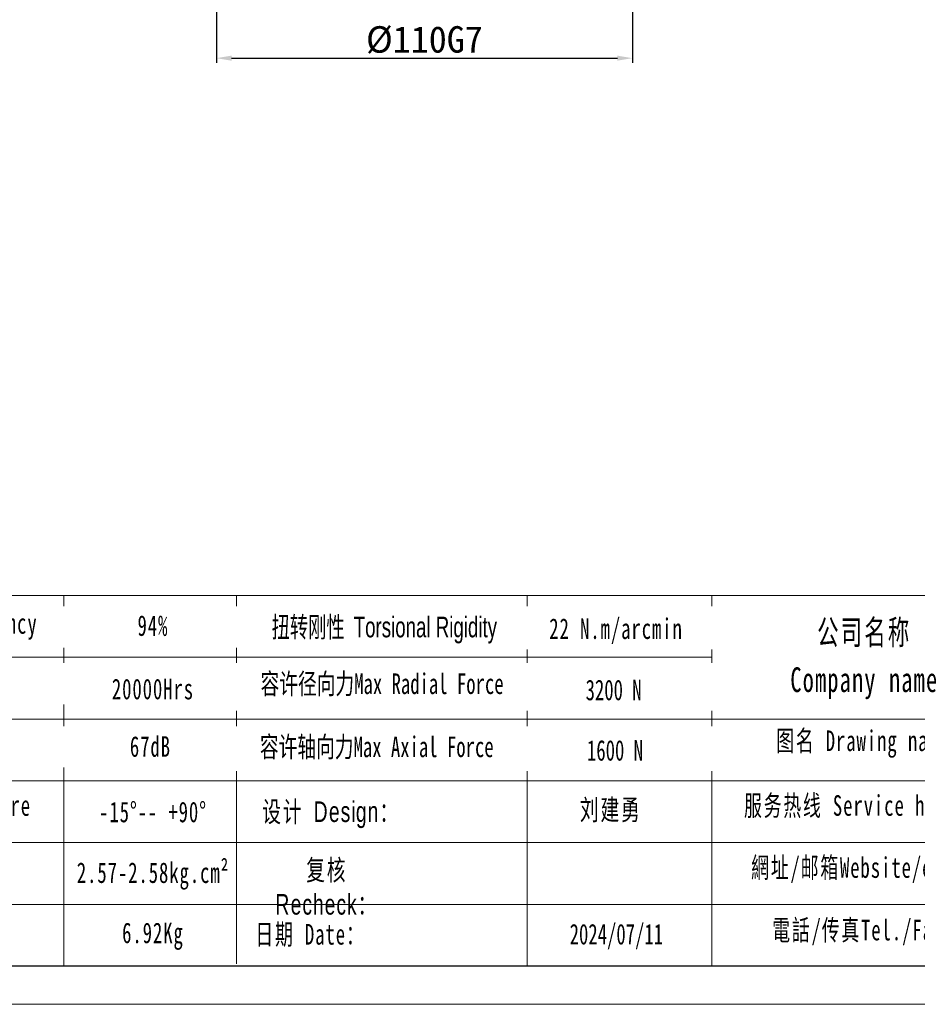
# Model space of a CAD drawing. Header units: millimetres. Extents: x 8988 to 9844, y -574 to 31.
# Tile 9 of 14: x 9388 to 9625, y -574 to -314. Entities that reach past the tile are written whole.
import ezdxf

# ---------------------------------------------------------------- set-up
doc = ezdxf.new("R2010")
doc.units = ezdxf.units.MM
doc.header["$PDSIZE"] = -5
doc.layers.get('Defpoints').update_dxf_attribs({"lineweight": 18})
for name, color, linetype, lineweight in [('SLD-0', 7, 'Continuous', 18), ('图框_外框线', 7, 'Continuous', 18), ('尺寸线层', 3, 'Continuous', 18)]:
    doc.layers.add(name, color=color, linetype=linetype, lineweight=lineweight)
doc.styles.add('工程字', font='txt')
doc.styles.add('标准', font='txt', dxfattribs={"width": 0.667})
doc.dimstyles.new('ISO-25', dxfattribs={"dimtxt": 8, "dimasz": 4, "dimexe": 1.25, "dimexo": 1, "dimgap": 1.3, "dimtad": 1, "dimtxsty": '工程字', "dimcen": 2, "dimdle": 8, "dimadec": 0, "dimazin": 0, "dimtfac": 1, "dimtmove": 0, "dimatfit": 3, "dimfxl": 1, "dimarcsym": 0})

# ---------------------------------------------------------------- blocks, each defined once
blk = doc.blocks.new('*D114')
at = {"layer": 'Defpoints', "color": 0, "lineweight": 30}
for p in [(9439.69, -295), (9549.69, -295), (9549.69, -323.91)]:
    blk.add_point(p, dxfattribs=at)
at = {"layer": '尺寸线层', "color": 0, "lineweight": -2}
for p, q in [((9439.69, -296), (9439.69, -325.16)), ((9549.69, -296), (9549.69, -325.16)), ((9443.69, -323.91), (9545.69, -323.91))]:
    blk.add_line(p, q, dxfattribs=at)
at = {"layer": '尺寸线层', "color": 0, "lineweight": 30}
for points in [[(9443.69, -323.24), (9443.69, -324.57), (9439.69, -323.91)], [(9545.69, -324.57), (9545.69, -323.24), (9549.69, -323.91)]]:
    blk.add_solid(points, dxfattribs=at)
at = {"layer": '尺寸线层', "color": 0, "insert": (9494.69, -319.11), "char_height": 7, "attachment_point": 5, "style": '工程字'}
blk.add_mtext('%%c110G7', dxfattribs=at)

msp = doc.modelspace()

# ---------------------------------------------------------------- linework, layer by layer
at = {"layer": 'SLD-0'}
msp.add_line((9399.387, -465.9209), (9399.387, -563.7562), dxfattribs=at)
at = {"layer": '图框_外框线'}
for p, q in [((9063.9983, -465.9209), (9834.2428, -465.9209)), ((9444.9835, -465.9209), (9444.9835, -563.2135)), ((9521.8161, -465.9209), (9521.8161, -563.7562)), ((9570.7056, -465.9209), (9570.7056, -563.7562)), ((9137.8123, -482.2448), (9570.7056, -482.2448)), ((9063.9983, -498.5686), (9834.2428, -498.5686)), ((9137.8123, -514.8925), (9834.2428, -514.8925)), ((9137.8123, -531.2163), (9834.2428, -531.2163)), ((9137.8123, -547.5402), (9834.2428, -547.5402))]:
    msp.add_line(p, q, dxfattribs=at)
at = {"layer": '图框_外框线', "color": 3}
msp.add_lwpolyline([(8988.3788, -573.9473), (9844.4339, -573.9473), (9844.4339, 31.406), (8988.3788, 31.406)], close=True, dxfattribs=at)
at = {"layer": '图框_外框线', "color": 3, "lineweight": 25}
msp.add_lwpolyline([(9039.3345, -563.7562), (9834.2428, -563.7562), (9834.2428, 21.2148), (9039.3345, 21.2148)], close=True, dxfattribs=at)

# ---------------------------------------------------------------- texts
at = {"layer": 'SLD-0', "color": 1, "attachment_point": 2, "line_spacing_factor": 1.15057, "style": '标准'}
for s, insert, char_height, width in [('\\T1.1;运转效率 Transmission Efficiency', (9349.4712, -470.5767), 5.441282, 92.46672), ('\\T1.1;94%', (9422.9195, -471.1324), 5.44128, 69.586842), ('\\T1.1;公司名称\\PCompany name', (9610.9748, -472.3653), 6.529539, 84.53714), ('\\T1.1;20000Hrs', (9422.9195, -487.903), 5.441282, 69.586842), ('\\T1.1;图名 Drawing name', (9610.5285, -501.5777), 5.441282, 69.586842), ('\\T1.1;67dB', (9422.2494, -503.0916), 5.44128, 35.906062), ('{\\T1.1;环境温度 Enviromental Temperature}', (9346.3517, -518.7009), 5.441282, 201.602178), ('\\T1.1;-15%%D-- +90%%D', (9422.9195, -520.3956), 5.441282, 46.676828), ('\\T1.1;服务热线 Service hotline', (9611.3001, -518.6877), 5.441282, 77.526427), ('{\\T1.1;2.57-2.58kg.cm²}', (9422.9195, -536.4383), 5.441282, 146.169035), ('\\T1.1;網址/邮箱Website/email', (9610.4528, -535.0814), 5.441282, 80.697713), ('\\T1.1;電話/传真Tel./Fax', (9609.2337, -551.603), 5.441282, 81.66827), ('\\T1.1;6.92Kg', (9422.9195, -552.3501), 5.441282, 36.406824)]:
    msp.add_mtext(s, dxfattribs=dict(at, insert=insert, char_height=char_height, width=width))
at = {"layer": 'SLD-0', "color": 1, "width": 36.406824, "attachment_point": 2, "style": '标准'}
for s, insert, char_height in [('{\\fSimSun|b0|i0|c134|p2;\\T1.1;设计 \\fArial|b0|i0|c0|p34;Design\\fSimSun|b0|i0|c134|p2;：}', (9470.0206, -520.3252), 5.441282), ('{\\fSimSun|b0|i0|c134|p2;\\T1.1;刘建勇}', (9543.9703, -519.8077), 5.441282), ('{\\fSimSun|b0|i0|c134|p2;\\T1.1;复核 \\fArial|b0|i0|c0|p34;Recheck\\fSimSun|b0|i0|c134|p2;：}', (9468.8804, -535.7325), 5.441282), ('{\\T1.1;日期 Date：}', (9464.5684, -552.7257), 5.441282), ('2024/07/11', (9545.4303, -552.6941), 5.44128)]:
    msp.add_mtext(s, dxfattribs=dict(at, insert=insert, char_height=char_height))

# ---------------------------------------------------------------- dimensions: what is measured, and where the dimension line sits
at = {"layer": '尺寸线层'}
dim = msp.add_linear_dim(base=(9549.693, -323.9062), p1=(9439.693, -294.9958), p2=(9549.693, -294.9958), text='%%c<>G7', dimstyle='ISO-25', override={"dimtxt": 7, "dimtxsty": '工程字'}, dxfattribs=at)
dim.commit()
dim.dimension.update_dxf_attribs({"geometry": '*D114', "text_midpoint": (9494.693, -319.1062)})

# ---------------------------------------------------------------- next in the draw order: texts
at = {"layer": 'SLD-0', "color": 1, "char_height": 5.441282, "attachment_point": 2, "style": '标准', "bg_fill": 2}
for s, insert, width in [('{\\T1.1;22 N.m/arcmin}', (9545.343, -471.9541), 146.169035), ('{\\f宋体|b0|i0|c134|p2;容许径向力Max Radial Force}', (9483.4959, -486.5056), 201.602178), ('{\\f宋体|b0|i0|c134|p2;容许轴向力Max Axial Force}', (9482.0961, -503.1778), 201.602178)]:
    msp.add_mtext(s, dxfattribs=dict(at, insert=insert, width=width))

# ---------------------------------------------------------------- next in the draw order: texts
at = {"layer": 'SLD-0', "color": 1, "char_height": 5.441282, "width": 201.602178, "attachment_point": 2, "style": '标准', "bg_fill": 2}
for s, insert in [('{\\f宋体|b0|i0|c134|p2;\\W0.65;扭转刚性 \\fArial|b0|i0|c0|p34;Torsional Rigidity}', (9484.0886, -471.5235)), ('{\\fSimSun|b1|i0|c134|p2;3200 N}', (9544.7084, -488.1492)), ('{\\fSimSun|b1|i0|c134|p2;1600 N}', (9545.0704, -504.1133))]:
    msp.add_mtext(s, dxfattribs=dict(at, insert=insert))

doc.saveas('drawing.dxf')
